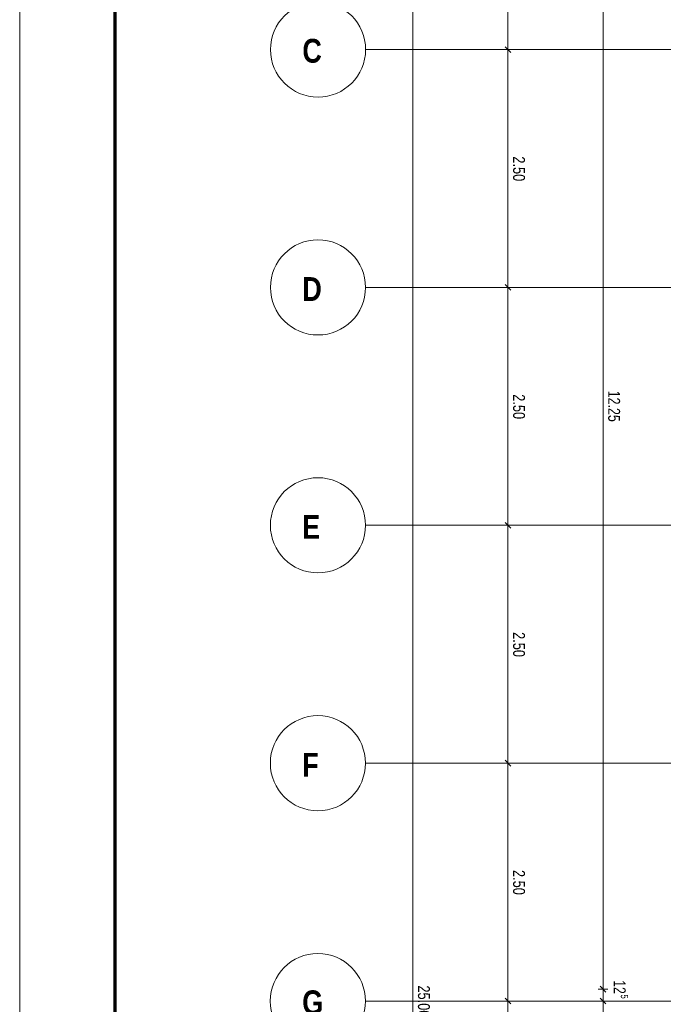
# Model space of a CAD drawing. Extents: x 229 to 926, y 37 to 878.
# Tile 66 of 201: x 229 to 364, y 415 to 622. Entities that reach past the tile are written whole.
import ezdxf
from ezdxf.lldxf.tags import DXFTag

# ---------------------------------------------------------------- set-up
doc = ezdxf.new("R2010")
doc.units = 0
doc.layers.get('0').update_dxf_attribs({"linetype": 'fein_strichliert', "lineweight": 13})
for name, color, linetype, lineweight in [('Axen', 7, 'Continuous', 25), ('Axen-A03CP9SWA9', 7, 'Continuous', 25), ('Maßlinien', 7, 'Continuous', 25), ('Maßlinien-A03CP9T3A9', 7, 'Continuous', 25), ('X_BI_Geometrie', 7, 'Continuous', 13)]:
    doc.layers.add(name, color=color, linetype=linetype, lineweight=lineweight)
doc.styles.get("Standard").update_dxf_attribs({"font": 'arial.ttf'})
tags = doc.linetypes.add('ALL_S25', pattern=[0.001, 0, -0.001]).pattern_tags.tags
tags[6:7] = [DXFTag(74, 4), DXFTag(75, 0), DXFTag(340, '0'), DXFTag(46, 1.0), DXFTag(50, 0.0), DXFTag(44, 0.0), DXFTag(45, 0.0)]
tags[4:5] = [DXFTag(74, 4), DXFTag(75, 0), DXFTag(340, '0'), DXFTag(46, 1.0), DXFTag(50, 0.0), DXFTag(44, 0.0), DXFTag(45, 0.0)]
tags = doc.linetypes.add('ALL_S25-A03CP9T4A9', pattern=[0.001, 0, -0.001]).pattern_tags.tags
tags[6:7] = [DXFTag(74, 4), DXFTag(75, 0), DXFTag(340, '0'), DXFTag(46, 1.0), DXFTag(50, 0.0), DXFTag(44, 0.0), DXFTag(45, 0.0)]
tags[4:5] = [DXFTag(74, 4), DXFTag(75, 0), DXFTag(340, '0'), DXFTag(46, 1.0), DXFTag(50, 0.0), DXFTag(44, 0.0), DXFTag(45, 0.0)]
tags = doc.linetypes.add('fein_strichliert', pattern=[4, 1, -2, 1]).pattern_tags.tags
tags[8:9] = [DXFTag(74, 4), DXFTag(75, 0), DXFTag(340, '0'), DXFTag(46, 0.0), DXFTag(50, 0.0), DXFTag(44, 0.0), DXFTag(45, 0.0)]
tags[6:7] = [DXFTag(74, 4), DXFTag(75, 0), DXFTag(340, '0'), DXFTag(46, 0.0), DXFTag(50, 0.0), DXFTag(44, 0.0), DXFTag(45, 0.0)]
tags[4:5] = [DXFTag(74, 4), DXFTag(75, 0), DXFTag(340, '0'), DXFTag(46, 0.0), DXFTag(50, 0.0), DXFTag(44, 0.0), DXFTag(45, 0.0)]

# ---------------------------------------------------------------- blocks, each defined once
blk = doc.blocks.new('Blockreferenz-A03CP9SJA9', base_point=(228.98, 36.58))
at = {"color": 0, "linetype": 'ByBlock', "lineweight": -2, "ltscale": 0.13}
blk.add_line((228.98, 36.58), (228.98, 876.58), dxfattribs=at)
at = {"color": 0, "linetype": 'ByBlock', "lineweight": 70, "ltscale": 0.7}
blk.add_line((248.98, 872.58), (248.98, 41.58), dxfattribs=at)
blk = doc.blocks.new('Referenz-A03CP9SSA9', base_point=(255.73, 65.7))
at = {"layer": 'Axen', "color": 0, "linetype": 'ALL_S25', "lineweight": -2, "ltscale": 0.13}
for p, q in [((735.55, 615.35), (301.71, 615.35)), ((735.55, 615.35), (301.71, 615.35)), ((735.55, 565.35), (301.7, 565.35)), ((735.55, 515.35), (301.69, 515.35)), ((735.55, 465.35), (301.68, 465.35)), ((735.55, 415.35), (301.67, 415.35))]:
    blk.add_line(p, q, dxfattribs=at)
at = {"layer": 'Axen', "color": 0, "lineweight": -2}
for centre in [(291.71, 615.35), (291.7, 565.35), (291.69, 515.35), (291.68, 465.35), (291.67, 415.35)]:
    blk.add_circle(centre, 10, dxfattribs=at)
at = {"layer": 'Maßlinien', "color": 0, "lineweight": -2}
for p, q in [((311.63, 165.35), (311.63, 665.35)), ((331.63, 615.35), (331.63, 665.35)), ((351.63, 417.85), (351.63, 662.85)), ((331.63, 615.35), (330.63, 615.35)), ((332.23, 614.75), (331.03, 615.95)), ((331.63, 615.35), (332.63, 615.35)), ((331.63, 565.35), (331.63, 615.35)), ((331.63, 565.35), (330.63, 565.35)), ((332.23, 564.75), (331.03, 565.95)), ((331.63, 565.35), (332.63, 565.35)), ((331.63, 515.35), (331.63, 565.35)), ((331.63, 515.35), (330.63, 515.35)), ((332.23, 514.75), (331.03, 515.95)), ((331.63, 515.35), (332.63, 515.35)), ((331.63, 465.35), (331.63, 515.35)), ((332.23, 464.75), (331.03, 465.95)), ((331.63, 465.35), (330.63, 465.35)), ((331.63, 465.35), (332.63, 465.35)), ((331.63, 415.35), (331.63, 465.35)), ((352.23, 417.25), (351.03, 418.45)), ((351.63, 417.85), (350.63, 417.85)), ((351.63, 417.85), (352.63, 417.85)), ((351.63, 415.35), (351.63, 417.85)), ((331.63, 415.35), (330.63, 415.35)), ((332.23, 414.75), (331.03, 415.95)), ((331.63, 415.35), (332.63, 415.35)), ((331.63, 365.35), (331.63, 415.35)), ((351.63, 415.35), (350.63, 415.35)), ((352.23, 414.75), (351.03, 415.95)), ((351.63, 415.35), (352.63, 415.35)), ((351.63, 412.85), (351.63, 415.35))]:
    blk.add_line(p, q, dxfattribs=at)
at = {"layer": 'Axen', "color": 0, "lineweight": -2, "char_height": 5, "attachment_point": 1, "rotation": 359.9884}
for s, insert in [('{\\W0.99;\\fArial Narrow|b1|i0;C}', (288.42, 617.59)), ('{\\W0.99;\\fArial Narrow|b1|i0;D}', (288.41, 567.51)), ('{\\W0.98;\\fArial Narrow|b1|i0;E}', (288.4, 517.51)), ('{\\W0.98;\\fArial Narrow|b1|i0;F}', (288.39, 467.51)), ('{\\W0.99;\\fArial Narrow|b1|i0;G}', (288.38, 417.59))]:
    blk.add_mtext(s, dxfattribs=dict(at, insert=insert))
at = {"layer": 'Maßlinien', "color": 0, "lineweight": -2, "attachment_point": 1, "rotation": 270}
for s, insert, char_height in [('{\\W0.77;\\fArial;2.50}', (335.22, 592.9), 2.5), ('{\\W0.77;\\fArial;2.50}', (335.22, 542.9), 2.5), ('{\\W0.75;\\fArial;12.25}', (355.22, 543.65), 2.5), ('{\\W0.77;\\fArial;2.50}', (335.22, 492.9), 2.5), ('{\\W0.77;\\fArial;2.50}', (335.22, 442.9), 2.5), ('{\\W0.77;\\fArial;25.00}', (315.22, 418.64), 2.5), ('{\\W0.73;\\fArial;12}', (356.4, 419.71), 2.5), ('{\\W0.76;\\fArial;5}', (356.88, 416.72), 1.5)]:
    blk.add_mtext(s, dxfattribs=dict(at, insert=insert, char_height=char_height))
blk = doc.blocks.new('Referenz-A03CP9T9A9', base_point=(255.73, 65.71))
at = {"layer": 'Axen-A03CP9SWA9', "color": 0, "linetype": 'ALL_S25-A03CP9T4A9', "lineweight": -2, "ltscale": 0.13}
for p, q in [((735.55, 615.35), (301.71, 615.35)), ((735.55, 565.35), (301.7, 565.35)), ((735.55, 515.35), (301.69, 515.35)), ((735.55, 465.35), (301.68, 465.35)), ((735.55, 415.35), (301.67, 415.35))]:
    blk.add_line(p, q, dxfattribs=at)
at = {"layer": 'Axen-A03CP9SWA9', "color": 0, "lineweight": -2}
for centre in [(291.71, 615.35), (291.7, 565.35), (291.69, 515.35), (291.68, 465.35), (291.67, 415.35)]:
    blk.add_circle(centre, 10, dxfattribs=at)
at = {"layer": 'Maßlinien-A03CP9T3A9', "color": 0, "lineweight": -2}
for p, q in [((311.63, 165.35), (311.63, 665.35)), ((331.63, 615.35), (331.63, 665.35)), ((351.63, 417.85), (351.63, 662.85)), ((331.63, 615.35), (330.63, 615.35)), ((332.23, 614.75), (331.03, 615.95)), ((331.63, 615.35), (332.63, 615.35)), ((331.63, 565.35), (331.63, 615.35)), ((331.63, 565.35), (330.63, 565.35)), ((332.23, 564.75), (331.03, 565.95)), ((331.63, 565.35), (332.63, 565.35)), ((331.63, 515.35), (331.63, 565.35)), ((331.63, 515.35), (330.63, 515.35)), ((332.23, 514.75), (331.03, 515.95)), ((331.63, 515.35), (332.63, 515.35)), ((331.63, 465.35), (331.63, 515.35)), ((332.23, 464.75), (331.03, 465.95)), ((331.63, 465.35), (330.63, 465.35)), ((331.63, 465.35), (332.63, 465.35)), ((331.63, 415.35), (331.63, 465.35)), ((352.23, 417.25), (351.03, 418.45)), ((351.63, 417.85), (350.63, 417.85)), ((351.63, 417.85), (352.63, 417.85)), ((351.63, 415.35), (351.63, 417.85)), ((331.63, 415.35), (330.63, 415.35)), ((332.23, 414.75), (331.03, 415.95)), ((331.63, 415.35), (332.63, 415.35)), ((331.63, 365.35), (331.63, 415.35)), ((351.63, 415.35), (350.63, 415.35)), ((352.23, 414.75), (351.03, 415.95)), ((351.63, 415.35), (352.63, 415.35)), ((351.63, 412.85), (351.63, 415.35))]:
    blk.add_line(p, q, dxfattribs=at)
at = {"layer": 'Axen-A03CP9SWA9', "color": 0, "lineweight": -2, "char_height": 5, "attachment_point": 1, "rotation": 359.9884}
for s, insert in [('{\\W0.99;\\fArial Narrow|b1|i0;C}', (288.42, 617.59)), ('{\\W0.99;\\fArial Narrow|b1|i0;D}', (288.41, 567.51)), ('{\\W0.98;\\fArial Narrow|b1|i0;E}', (288.4, 517.51)), ('{\\W0.98;\\fArial Narrow|b1|i0;F}', (288.39, 467.51)), ('{\\W0.99;\\fArial Narrow|b1|i0;G}', (288.38, 417.59))]:
    blk.add_mtext(s, dxfattribs=dict(at, insert=insert))
at = {"layer": 'Maßlinien-A03CP9T3A9', "color": 0, "lineweight": -2, "attachment_point": 1, "rotation": 270}
for s, insert, char_height in [('{\\W0.77;\\fArial;2.50}', (335.22, 592.9), 2.5), ('{\\W0.77;\\fArial;2.50}', (335.22, 542.9), 2.5), ('{\\W0.75;\\fArial;12.25}', (355.22, 543.65), 2.5), ('{\\W0.77;\\fArial;2.50}', (335.22, 492.9), 2.5), ('{\\W0.77;\\fArial;2.50}', (335.22, 442.9), 2.5), ('{\\W0.77;\\fArial;25.00}', (315.22, 418.64), 2.5), ('{\\W0.73;\\fArial;12}', (356.4, 419.71), 2.5), ('{\\W0.76;\\fArial;5}', (356.88, 416.72), 1.5)]:
    blk.add_mtext(s, dxfattribs=dict(at, insert=insert, char_height=char_height))

msp = doc.modelspace()

# ---------------------------------------------------------------- block references
at = {"color": 251, "lineweight": 13, "ltscale": 0.13, "true_color": 0x606060}
for name, p in [('Referenz-A03CP9SSA9', (255.73, 65.7)), ('Referenz-A03CP9T9A9', (255.73, 65.71))]:
    msp.add_blockref(name, p, dxfattribs=at)
at = {"layer": 'X_BI_Geometrie', "ltscale": 0.13}
msp.add_blockref('Blockreferenz-A03CP9SJA9', (228.98, 36.58), dxfattribs=at)

doc.saveas('drawing.dxf')
